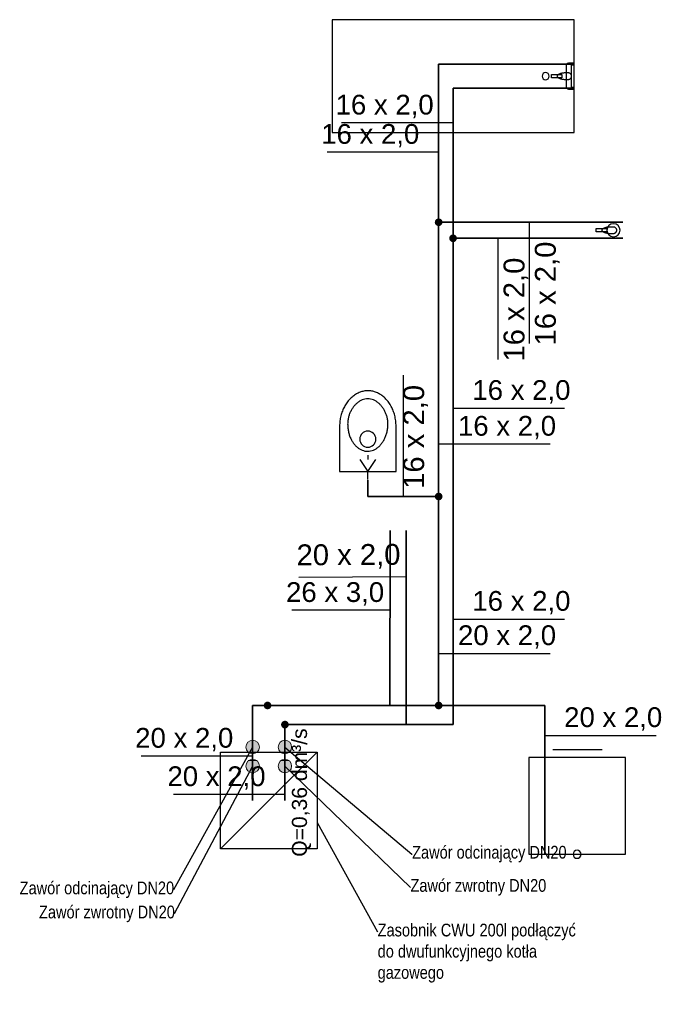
# Model space of a CAD drawing. Extents: x -69357 to 44456, y -75057 to 4617.
# Tile 6 of 23: x -62484 to -62089, y -74868 to -74258. Entities that reach past the tile are written whole.
import ezdxf
from ezdxf import colors
from ezdxf.entities.mleader import LeaderData, LeaderLine
from ezdxf.lldxf.tags import DXFTag
from ezdxf.math import Vec2, Vec3

# ---------------------------------------------------------------- set-up
doc = ezdxf.new("R2010")
doc.units = 0
for name, color, linetype, lineweight in [('IS_Ciepła_woda', 1, 'DASHDOT', 35), ('IS_opisy', 7, 'Continuous', 15), ('IS_Zimna_woda', 5, 'SOLID', 35), ('zawory odcinające', 250, 'Continuous', 20)]:
    doc.layers.add(name, color=color, linetype=linetype, lineweight=lineweight)
for name, color, linetype in [('IS_Inne_Urzadzenia_kanalizacja', 18, 'SOLID'), ('IS_Inne_Urzadzenia_Wodociag', 18, 'SOLID'), ('IS_Odbiorniki', 18, 'SOLID'), ('IS_Opisy_działek_Wodociag', 18, 'SOLID'), ('IS_Text_Odbiornikow_Wodociag', 7, 'Continuous')]:
    doc.layers.add(name, color=color, linetype=linetype)
doc.styles.add('Opisowy', font='arial.ttf')
doc.styles.get("Standard").update_dxf_attribs({"font": 'arial.ttf'})
tags = doc.linetypes.add('DASHDOT', pattern=[20, 10, -5, 0, -5]).pattern_tags.tags
tags[10:11] = [DXFTag(74, 4), DXFTag(75, 0), DXFTag(340, '0'), DXFTag(46, 0.0), DXFTag(50, 0.0), DXFTag(44, 0.0), DXFTag(45, 0.0)]
tags[8:9] = [DXFTag(74, 4), DXFTag(75, 0), DXFTag(340, '0'), DXFTag(46, 0.0), DXFTag(50, 0.0), DXFTag(44, 0.0), DXFTag(45, 0.0)]
tags[6:7] = [DXFTag(74, 4), DXFTag(75, 0), DXFTag(340, '0'), DXFTag(46, 0.0), DXFTag(50, 0.0), DXFTag(44, 0.0), DXFTag(45, 0.0)]
tags[4:5] = [DXFTag(74, 4), DXFTag(75, 0), DXFTag(340, '0'), DXFTag(46, 0.0), DXFTag(50, 0.0), DXFTag(44, 0.0), DXFTag(45, 0.0)]
tags = doc.linetypes.add('SOLID', pattern=[10, 10, 0]).pattern_tags.tags
tags[6:7] = [DXFTag(74, 4), DXFTag(75, 0), DXFTag(340, '0'), DXFTag(46, 0.0), DXFTag(50, 0.0), DXFTag(44, 0.0), DXFTag(45, 0.0)]
tags[4:5] = [DXFTag(74, 4), DXFTag(75, 0), DXFTag(340, '0'), DXFTag(46, 0.0), DXFTag(50, 0.0), DXFTag(44, 0.0), DXFTag(45, 0.0)]

# ---------------------------------------------------------------- blocks, each defined once
blk = doc.blocks.new('_None')

msp = doc.modelspace()

# ---------------------------------------------------------------- hatches: boundary and pattern name
at = {"layer": 'IS_Opisy_działek_Wodociag'}
h = msp.add_hatch(color=5, dxfattribs=at)
edge = h.paths.add_edge_path()
edge.add_arc((-62224.16, -74383.4), 2.4, 90, 450, ccw=False)
h = msp.add_hatch(color=1, dxfattribs=at)
edge = h.paths.add_edge_path()
edge.add_arc((-62215.24, -74393.34), 2.4, 90, 450, ccw=False)
h = msp.add_hatch(color=5, dxfattribs=at)
edge = h.paths.add_edge_path()
edge.add_arc((-62224.16, -74553.37), 2.4, 90, 450, ccw=False)
h = msp.add_hatch(color=5, dxfattribs=at)
edge = h.paths.add_edge_path()
edge.add_arc((-62224.16, -74682.88), 2.4, 90, 450, ccw=False)
h = msp.add_hatch(color=1, dxfattribs=at)
edge = h.paths.add_edge_path()
edge.add_arc((-62319.5, -74694.72), 2.4, 90, 450, ccw=False)
at = {"layer": 'IS_Text_Odbiornikow_Wodociag'}
h = msp.add_hatch(color=5, dxfattribs=at)
edge = h.paths.add_edge_path()
edge.add_arc((-62330.26, -74682.88), 2.4, 90, 450, ccw=False)
at = {"layer": 'zawory odcinające'}
h = msp.add_hatch(color=256, dxfattribs=at)
h.dxf.hatch_style = 1
h.paths.add_polyline_path([(-62343.68, -74708.65, 0.414214), (-62339.5, -74712.83, 0.414214), (-62335.32, -74708.65)])
h.paths.add_polyline_path([(-62343.68, -74708.65), (-62335.32, -74708.65, 0.414214), (-62339.5, -74704.47, 0.414214)])
h = msp.add_hatch(color=256, dxfattribs=at)
h.dxf.hatch_style = 1
h.paths.add_polyline_path([(-62323.68, -74708.65, 0.414214), (-62319.5, -74712.83, 0.414214), (-62315.32, -74708.65)])
h.paths.add_polyline_path([(-62323.68, -74708.65), (-62315.32, -74708.65, 0.414214), (-62319.5, -74704.47, 0.414214)])
h = msp.add_hatch(color=256, dxfattribs=at)
h.dxf.hatch_style = 1
h.paths.add_polyline_path([(-62343.68, -74720.44, 0.414214), (-62339.5, -74724.62, 0.414214), (-62335.32, -74720.44)])
h.paths.add_polyline_path([(-62343.68, -74720.44), (-62335.32, -74720.44, 0.414214), (-62339.5, -74716.26, 0.414214)])
h = msp.add_hatch(color=256, dxfattribs=at)
h.dxf.hatch_style = 1
h.paths.add_polyline_path([(-62323.68, -74720.44, 0.414214), (-62319.5, -74724.62, 0.414214), (-62315.32, -74720.44)])
h.paths.add_polyline_path([(-62323.68, -74720.44), (-62315.32, -74720.44, 0.414214), (-62319.5, -74716.26, 0.414214)])

# ---------------------------------------------------------------- linework, layer by layer
at = {"layer": 'IS_Ciepła_woda'}
for p, q in [((-62215.24, -74393.34), (-62215.24, -74300.38)), ((-62215.24, -74300.38), (-62140.18, -74300.38)), ((-62215.24, -74393.34), (-62110.03, -74393.34)), ((-62215.24, -74393.34), (-62215.24, -74694.72)), ((-62244.22, -74574.49), (-62244.22, -74694.72)), ((-62215.24, -74694.72), (-62319.5, -74694.72)), ((-62319.5, -74694.72), (-62319.5, -74741.76))]:
    msp.add_line(p, q, dxfattribs=at)
at = {"layer": 'IS_Inne_Urzadzenia_kanalizacja', "extrusion": (0, 0, -1)}
msp.add_ellipse((-62138.32, -74775.1), major_axis=(-2.5, 0), ratio=1, dxfattribs=at)
at = {"layer": 'IS_Inne_Urzadzenia_Wodociag'}
for p, q in [((-62359.5, -74771.76), (-62359.5, -74711.76)), ((-62359.5, -74711.76), (-62299.5, -74711.76)), ((-62359.5, -74771.76), (-62299.5, -74711.76)), ((-62299.5, -74711.76), (-62299.5, -74771.76)), ((-62299.5, -74771.76), (-62359.5, -74771.76)), ((-62359.5, -74771.76), (-62359.5, -74771.76))]:
    msp.add_line(p, q, dxfattribs=at)
at = {"layer": 'IS_Odbiorniki'}
for p, q in [((-62140.18, -74257.88), (-62290.18, -74257.88)), ((-62290.18, -74257.88), (-62290.18, -74327.88)), ((-62140.18, -74327.88), (-62140.18, -74257.88)), ((-62140.18, -74257.88), (-62140.18, -74257.88)), ((-62140.18, -74284.88), (-62141.68, -74284.88)), ((-62141.68, -74284.88), (-62141.68, -74285.88)), ((-62141.68, -74285.88), (-62140.18, -74285.88)), ((-62141.68, -74285.88), (-62141.68, -74285.88)), ((-62140.18, -74285.88), (-62140.18, -74284.88)), ((-62154.18, -74293.88), (-62154.18, -74291.88)), ((-62154.18, -74291.88), (-62147.68, -74291.88)), ((-62147.68, -74293.88), (-62154.18, -74293.88)), ((-62154.18, -74293.88), (-62154.18, -74293.88)), ((-62147.68, -74291.88), (-62147.68, -74293.88)), ((-62140.18, -74299.88), (-62141.68, -74299.88)), ((-62141.68, -74299.88), (-62141.68, -74300.88)), ((-62141.68, -74300.88), (-62140.18, -74300.88)), ((-62141.68, -74300.88), (-62141.68, -74300.88)), ((-62140.18, -74300.88), (-62140.18, -74299.88)), ((-62290.18, -74327.88), (-62140.18, -74327.88)), ((-62126.55, -74389.34), (-62126.55, -74387.35)), ((-62126.55, -74387.35), (-62119.84, -74387.35)), ((-62119.84, -74387.35), (-62119.84, -74389.34)), ((-62119.84, -74389.34), (-62126.55, -74389.34)), ((-62126.55, -74389.34), (-62126.55, -74389.34)), ((-62268.09, -74527.85), (-62268.09, -74530.35)), ((-62273.09, -74530.35), (-62268.09, -74537.85)), ((-62268.09, -74537.85), (-62263.09, -74530.35)), ((-62268.09, -74542.85), (-62268.09, -74537.85)), ((-62153.32, -74710.1), (-62122.82, -74710.1)), ((-62108.32, -74715.1), (-62168.32, -74715.1)), ((-62168.32, -74715.1), (-62168.32, -74775.1)), ((-62108.32, -74775.1), (-62108.32, -74715.1)), ((-62168.32, -74775.1), (-62108.32, -74775.1)), ((-62168.32, -74775.1), (-62168.32, -74775.1))]:
    msp.add_line(p, q, dxfattribs=at)
at = {"layer": 'IS_Odbiorniki', "extrusion": (0, 0, -1)}
for centre, major_axis in [((-62157.83, -74292.88), (-2.2, 0)), ((-62115.71, -74388.37), (-4.08, 0)), ((-62268.09, -74517.85), (-5.01, 0))]:
    msp.add_ellipse(centre, major_axis=major_axis, ratio=1, dxfattribs=at)
at = {"layer": 'IS_Odbiorniki'}
for points, knots in [([(-62145.68, -74290.88), (-62145.91, -74290.88), (-62146.36, -74290.9), (-62147.03, -74290.96), (-62147.67, -74291.07), (-62148.28, -74291.22), (-62148.84, -74291.39), (-62149.35, -74291.6), (-62149.8, -74291.82), (-62150.16, -74292.06), (-62150.45, -74292.32), (-62150.63, -74292.59), (-62150.68, -74292.79), (-62150.68, -74292.88)], [0, 0, 0, 0, 0.680365, 1.352598, 2.007974, 2.637404, 3.231713, 3.781963, 4.279934, 4.718988, 5.095816, 5.41425, 5.692788, 5.692788, 5.692788, 5.692788]), ([(-62143.68, -74290.88), (-62143.73, -74290.88), (-62143.82, -74290.88), (-62143.96, -74290.88), (-62144.1, -74290.88), (-62144.25, -74290.88), (-62144.41, -74290.88), (-62144.59, -74290.88), (-62144.77, -74290.88), (-62144.97, -74290.88), (-62145.19, -74290.88), (-62145.43, -74290.88), (-62145.6, -74290.88), (-62145.68, -74290.88)], [0, 0, 0, 0, 0.136739, 0.275733, 0.419234, 0.569497, 0.728775, 0.899324, 1.083396, 1.283246, 1.501127, 1.739294, 2, 2, 2, 2]), ([(-62143.18, -74284.88), (-62143.31, -74284.88), (-62143.55, -74284.89), (-62143.89, -74284.92), (-62144.19, -74284.99), (-62144.44, -74285.09), (-62144.66, -74285.23), (-62144.83, -74285.4), (-62144.97, -74285.62), (-62145.07, -74285.87), (-62145.14, -74286.17), (-62145.18, -74286.51), (-62145.18, -74286.75), (-62145.18, -74286.88)], [0, 0, 0, 0, 0.384885, 0.724568, 1.024891, 1.293879, 1.542296, 1.783488, 2.031905, 2.300893, 2.601217, 2.940899, 3.325784, 3.325784, 3.325784, 3.325784]), ([(-62145.18, -74286.88), (-62145.18, -74287.18), (-62145.18, -74287.81), (-62145.18, -74288.81), (-62145.18, -74289.9), (-62145.18, -74291.07), (-62145.18, -74292.27), (-62145.18, -74293.49), (-62145.18, -74294.69), (-62145.18, -74295.85), (-62145.18, -74296.95), (-62145.18, -74297.95), (-62145.18, -74298.58), (-62145.18, -74298.88)], [0, 0, 0, 0, 0.888054, 1.897821, 3.002254, 4.174305, 5.386927, 6.613073, 7.825695, 8.997746, 10.102179, 11.111946, 12, 12, 12, 12]), ([(-62141.68, -74292.88), (-62141.68, -74292.79), (-62141.7, -74292.6), (-62141.77, -74292.34), (-62141.88, -74292.08), (-62142.03, -74291.83), (-62142.2, -74291.61), (-62142.41, -74291.4), (-62142.63, -74291.22), (-62142.88, -74291.08), (-62143.14, -74290.97), (-62143.41, -74290.9), (-62143.59, -74290.88), (-62143.68, -74290.88)], [0, 0, 0, 0, 0.273037, 0.549292, 0.830058, 1.115075, 1.403036, 1.692041, 1.980001, 2.265018, 2.545785, 2.82204, 3.095076, 3.095076, 3.095076, 3.095076]), ([(-62141.68, -74284.88), (-62141.69, -74284.88), (-62141.7, -74284.88), (-62141.74, -74284.88), (-62141.8, -74284.88), (-62141.89, -74284.88), (-62142, -74284.88), (-62142.14, -74284.88), (-62142.3, -74284.88), (-62142.48, -74284.88), (-62142.69, -74284.88), (-62142.93, -74284.88), (-62143.1, -74284.88), (-62143.18, -74284.88)], [0, 0, 0, 0, 0.012397, 0.049587, 0.11157, 0.198347, 0.309917, 0.446281, 0.607438, 0.793388, 1.004132, 1.239669, 1.5, 1.5, 1.5, 1.5]), ([(-62141.68, -74300.88), (-62141.68, -74300.52), (-62141.68, -74299.72), (-62141.68, -74298.43), (-62141.68, -74296.97), (-62141.68, -74295.38), (-62141.68, -74293.72), (-62141.68, -74292.04), (-62141.68, -74290.38), (-62141.68, -74288.79), (-62141.68, -74287.33), (-62141.68, -74286.04), (-62141.68, -74285.24), (-62141.68, -74284.88)], [0, 0, 0, 0, 1.082645, 2.38843, 3.867769, 5.471074, 7.14876, 8.85124, 10.528926, 12.132231, 13.61157, 14.917355, 16, 16, 16, 16]), ([(-62150.68, -74292.88), (-62150.68, -74292.97), (-62150.63, -74293.17), (-62150.45, -74293.44), (-62150.16, -74293.7), (-62149.8, -74293.94), (-62149.35, -74294.16), (-62148.84, -74294.37), (-62148.28, -74294.54), (-62147.67, -74294.68), (-62147.03, -74294.79), (-62146.36, -74294.86), (-62145.91, -74294.88), (-62145.68, -74294.88)], [0, 0, 0, 0, 0.278538, 0.596972, 0.9738, 1.412854, 1.910826, 2.461075, 3.055384, 3.684814, 4.34019, 5.012423, 5.692788, 5.692788, 5.692788, 5.692788]), ([(-62145.68, -74294.88), (-62145.63, -74294.88), (-62145.53, -74294.88), (-62145.36, -74294.88), (-62145.18, -74294.88), (-62144.98, -74294.88), (-62144.78, -74294.88), (-62144.58, -74294.88), (-62144.38, -74294.88), (-62144.19, -74294.88), (-62144, -74294.88), (-62143.84, -74294.88), (-62143.73, -74294.88), (-62143.68, -74294.88)], [0, 0, 0, 0, 0.148009, 0.316304, 0.500376, 0.695718, 0.897821, 1.102179, 1.304282, 1.499624, 1.683696, 1.851991, 2, 2, 2, 2]), ([(-62143.68, -74294.88), (-62143.59, -74294.88), (-62143.41, -74294.86), (-62143.14, -74294.79), (-62142.88, -74294.68), (-62142.63, -74294.53), (-62142.41, -74294.36), (-62142.2, -74294.15), (-62142.03, -74293.93), (-62141.88, -74293.68), (-62141.77, -74293.42), (-62141.7, -74293.15), (-62141.68, -74292.97), (-62141.68, -74292.88)], [0, 0, 0, 0, 0.273037, 0.549292, 0.830058, 1.115075, 1.403036, 1.692041, 1.980001, 2.265018, 2.545785, 2.82204, 3.095076, 3.095076, 3.095076, 3.095076]), ([(-62145.18, -74298.88), (-62145.18, -74298.97), (-62145.17, -74299.15), (-62145.13, -74299.42), (-62145.07, -74299.68), (-62144.97, -74299.92), (-62144.83, -74300.15), (-62144.66, -74300.36), (-62144.45, -74300.54), (-62144.19, -74300.69), (-62143.9, -74300.8), (-62143.55, -74300.87), (-62143.31, -74300.88), (-62143.18, -74300.88)], [0, 0, 0, 0, 0.272276, 0.542692, 0.810227, 1.07504, 1.338798, 1.604973, 1.87895, 2.16785, 2.480019, 2.824368, 3.209791, 3.209791, 3.209791, 3.209791]), ([(-62143.18, -74300.88), (-62143.1, -74300.88), (-62142.93, -74300.88), (-62142.69, -74300.88), (-62142.48, -74300.88), (-62142.3, -74300.88), (-62142.14, -74300.88), (-62142, -74300.88), (-62141.89, -74300.88), (-62141.8, -74300.88), (-62141.74, -74300.88), (-62141.7, -74300.88), (-62141.69, -74300.88), (-62141.68, -74300.88)], [0, 0, 0, 0, 0.260331, 0.495868, 0.706612, 0.892562, 1.053719, 1.190083, 1.301653, 1.38843, 1.450413, 1.487603, 1.5, 1.5, 1.5, 1.5]), ([(-62117.77, -74386.36), (-62118.01, -74386.36), (-62118.47, -74386.37), (-62119.16, -74386.44), (-62119.83, -74386.55), (-62120.46, -74386.69), (-62121.04, -74386.87), (-62121.57, -74387.07), (-62122.02, -74387.29), (-62122.4, -74387.53), (-62122.69, -74387.78), (-62122.89, -74388.05), (-62122.94, -74388.25), (-62122.94, -74388.35)], [0, 0, 0, 0, 0.702582, 1.396527, 2.072634, 2.721358, 3.333079, 3.898418, 4.408712, 4.856877, 5.2392, 5.559355, 5.836677, 5.836677, 5.836677, 5.836677]), ([(-62122.94, -74388.35), (-62122.94, -74388.44), (-62122.89, -74388.64), (-62122.69, -74388.91), (-62122.4, -74389.16), (-62122.02, -74389.4), (-62121.57, -74389.62), (-62121.04, -74389.82), (-62120.46, -74390), (-62119.83, -74390.14), (-62119.16, -74390.25), (-62118.47, -74390.32), (-62118.01, -74390.33), (-62117.77, -74390.33)], [0, 0, 0, 0, 0.277322, 0.597477, 0.9798, 1.427965, 1.938259, 2.503598, 3.115319, 3.764043, 4.44015, 5.134095, 5.836677, 5.836677, 5.836677, 5.836677]), ([(-62115.71, -74386.36), (-62115.76, -74386.36), (-62115.85, -74386.36), (-62115.99, -74386.36), (-62116.14, -74386.36), (-62116.3, -74386.36), (-62116.47, -74386.36), (-62116.64, -74386.36), (-62116.83, -74386.36), (-62117.04, -74386.36), (-62117.27, -74386.36), (-62117.51, -74386.36), (-62117.68, -74386.36), (-62117.77, -74386.36)], [0, 0, 0, 0, 0.141211, 0.28475, 0.432944, 0.58812, 0.752608, 0.928734, 1.118825, 1.325211, 1.550217, 1.796173, 2.065404, 2.065404, 2.065404, 2.065404]), ([(-62113.64, -74388.35), (-62113.64, -74388.25), (-62113.66, -74388.07), (-62113.73, -74387.81), (-62113.85, -74387.55), (-62114, -74387.3), (-62114.18, -74387.08), (-62114.39, -74386.88), (-62114.63, -74386.7), (-62114.88, -74386.55), (-62115.15, -74386.44), (-62115.43, -74386.37), (-62115.61, -74386.36), (-62115.71, -74386.36)], [0, 0, 0, 0, 0.271425, 0.546649, 0.827367, 1.113556, 1.404027, 1.696914, 1.990094, 2.281571, 2.569879, 2.854507, 3.136391, 3.136391, 3.136391, 3.136391]), ([(-62115.71, -74390.33), (-62115.61, -74390.33), (-62115.43, -74390.32), (-62115.15, -74390.25), (-62114.88, -74390.14), (-62114.63, -74389.99), (-62114.39, -74389.81), (-62114.18, -74389.61), (-62114, -74389.39), (-62113.85, -74389.14), (-62113.73, -74388.89), (-62113.66, -74388.62), (-62113.64, -74388.44), (-62113.64, -74388.35)], [0, 0, 0, 0, 0.281885, 0.566513, 0.85482, 1.146298, 1.439477, 1.732365, 2.022836, 2.309024, 2.589742, 2.864967, 3.136391, 3.136391, 3.136391, 3.136391]), ([(-62117.77, -74390.33), (-62117.73, -74390.33), (-62117.63, -74390.33), (-62117.49, -74390.33), (-62117.34, -74390.33), (-62117.18, -74390.33), (-62117.02, -74390.33), (-62116.84, -74390.33), (-62116.65, -74390.33), (-62116.44, -74390.33), (-62116.22, -74390.33), (-62115.97, -74390.33), (-62115.8, -74390.33), (-62115.71, -74390.33)], [0, 0, 0, 0, 0.141211, 0.28475, 0.432944, 0.58812, 0.752608, 0.928734, 1.118825, 1.325211, 1.550217, 1.796173, 2.065404, 2.065404, 2.065404, 2.065404]), ([(-62268.09, -74487.85), (-62268.91, -74487.85), (-62270.55, -74488.01), (-62272.95, -74488.69), (-62275.24, -74489.79), (-62277.39, -74491.28), (-62279.37, -74493.11), (-62281.14, -74495.27), (-62282.68, -74497.72), (-62283.93, -74500.44), (-62284.87, -74503.39), (-62285.46, -74506.56), (-62285.59, -74508.74), (-62285.59, -74509.85)], [0, 0, 0, 0, 2.447033, 4.91566, 7.439138, 10.03873, 12.726732, 15.509667, 18.391215, 21.374736, 24.4654, 27.671942, 31.008057, 31.008057, 31.008057, 31.008057]), ([(-62250.59, -74509.85), (-62250.59, -74508.7), (-62250.72, -74506.46), (-62251.31, -74503.22), (-62252.25, -74500.23), (-62253.5, -74497.5), (-62255.04, -74495.06), (-62256.81, -74492.94), (-62258.79, -74491.15), (-62260.95, -74489.71), (-62263.24, -74488.65), (-62265.64, -74488), (-62267.28, -74487.85), (-62268.09, -74487.85)], [0, 0, 0, 0, 3.448607, 6.723853, 9.846743, 12.834356, 15.70064, 18.457582, 21.116743, 23.691147, 26.19745, 28.658257, 31.104254, 31.104254, 31.104254, 31.104254]), ([(-62268.09, -74492.85), (-62268.68, -74492.85), (-62269.87, -74492.98), (-62271.59, -74493.51), (-62273.23, -74494.35), (-62274.76, -74495.47), (-62276.17, -74496.83), (-62277.43, -74498.4), (-62278.52, -74500.15), (-62279.41, -74502.05), (-62280.07, -74504.07), (-62280.49, -74506.19), (-62280.59, -74507.63), (-62280.59, -74508.35)], [0, 0, 0, 0, 1.765469, 3.549847, 5.38091, 7.271903, 9.22522, 11.236067, 13.295584, 15.393445, 17.520097, 19.668832, 21.837822, 21.837822, 21.837822, 21.837822]), ([(-62255.59, -74508.35), (-62255.59, -74507.63), (-62255.69, -74506.19), (-62256.11, -74504.07), (-62256.78, -74502.05), (-62257.67, -74500.15), (-62258.75, -74498.4), (-62260.01, -74496.83), (-62261.42, -74495.47), (-62262.95, -74494.35), (-62264.59, -74493.51), (-62266.32, -74492.98), (-62267.5, -74492.85), (-62268.09, -74492.85)], [0, 0, 0, 0, 2.16899, 4.317725, 6.444376, 8.542237, 10.601755, 12.612602, 14.565919, 16.456912, 18.287975, 20.072352, 21.837822, 21.837822, 21.837822, 21.837822]), ([(-62285.59, -74509.85), (-62285.59, -74509.86), (-62285.59, -74509.91), (-62285.59, -74510.1), (-62285.59, -74510.55), (-62285.59, -74511.37), (-62285.59, -74512.69), (-62285.59, -74514.65), (-62285.59, -74517.36), (-62285.59, -74520.96), (-62285.59, -74525.57), (-62285.59, -74531.31), (-62285.59, -74535.53), (-62285.59, -74537.85)], [0, 0, 0, 0, 0.021037, 0.168295, 0.567994, 1.346356, 2.629602, 4.543952, 7.215627, 10.770849, 15.335838, 21.036814, 28, 28, 28, 28]), ([(-62280.59, -74508.35), (-62280.59, -74509.24), (-62280.5, -74510.96), (-62280.09, -74513.45), (-62279.42, -74515.76), (-62278.53, -74517.87), (-62277.45, -74519.75), (-62276.19, -74521.4), (-62274.77, -74522.79), (-62273.23, -74523.9), (-62271.59, -74524.72), (-62269.86, -74525.23), (-62268.68, -74525.35), (-62268.09, -74525.35)], [0, 0, 0, 0, 2.653831, 5.171757, 7.564384, 9.840362, 12.007145, 14.072009, 16.043366, 17.932381, 19.754842, 21.533085, 23.297545, 23.297545, 23.297545, 23.297545]), ([(-62268.09, -74525.35), (-62267.5, -74525.35), (-62266.32, -74525.23), (-62264.59, -74524.68), (-62262.95, -74523.82), (-62261.41, -74522.66), (-62260, -74521.23), (-62258.74, -74519.55), (-62257.65, -74517.65), (-62256.77, -74515.55), (-62256.1, -74513.28), (-62255.69, -74510.86), (-62255.59, -74509.2), (-62255.59, -74508.35)], [0, 0, 0, 0, 1.765585, 3.552282, 5.393148, 7.308851, 9.310391, 11.402137, 13.584538, 15.856368, 18.216537, 20.665584, 23.206893, 23.206893, 23.206893, 23.206893]), ([(-62250.59, -74537.85), (-62250.59, -74535.6), (-62250.59, -74531.58), (-62250.59, -74526.18), (-62250.59, -74521.99), (-62250.59, -74518.83), (-62250.59, -74516.51), (-62250.59, -74514.83), (-62250.59, -74513.62), (-62250.59, -74512.69), (-62250.59, -74511.85), (-62250.59, -74510.92), (-62250.59, -74510.24), (-62250.59, -74509.85)], [0, 0, 0, 0, 6.737791, 12.075883, 16.201352, 19.301277, 21.562735, 23.172802, 24.318557, 25.187077, 25.96544, 26.840721, 28, 28, 28, 28]), ([(-62285.59, -74537.85), (-62284.17, -74537.85), (-62281.53, -74537.85), (-62277.84, -74537.85), (-62274.64, -74537.85), (-62271.8, -74537.85), (-62269.18, -74537.85), (-62266.64, -74537.85), (-62264.04, -74537.85), (-62261.25, -74537.85), (-62258.13, -74537.85), (-62254.54, -74537.85), (-62251.98, -74537.85), (-62250.59, -74537.85)], [0, 0, 0, 0, 4.274981, 7.918858, 11.069121, 13.863261, 16.438768, 18.933133, 21.483847, 24.2284, 27.304282, 30.848986, 35, 35, 35, 35])]:
    msp.add_open_spline(points, degree=3, knots=knots, dxfattribs=at)
at = {"layer": 'IS_Opisy_działek_Wodociag'}
for p, q in [((-62215.24, -74321.8), (-62284.39, -74321.8)), ((-62224.16, -74339.96), (-62293.31, -74339.96)), ((-62168.08, -74383.4), (-62168.08, -74458.55)), ((-62187.48, -74393.34), (-62187.48, -74468.49)), ((-62246.13, -74478.22), (-62246.13, -74553.37)), ((-62215.24, -74498.66), (-62146.09, -74498.66)), ((-62224.16, -74520.83), (-62155.01, -74520.83)), ((-62244.22, -74603.13), (-62310.93, -74603.53)), ((-62254.28, -74623.88), (-62315.11, -74623.88)), ((-62215.24, -74629.33), (-62146.09, -74629.33)), ((-62224.16, -74650.6), (-62155.01, -74650.6)), ((-62158.32, -74701.4), (-62089.17, -74701.4)), ((-62339.5, -74714.2), (-62408.65, -74714.2)), ((-62319.5, -74738), (-62388.65, -74738))]:
    msp.add_line(p, q, dxfattribs=at)
at = {"layer": 'IS_Zimna_woda'}
for p, q in [((-62224.16, -74383.4), (-62224.16, -74285.38)), ((-62224.16, -74285.38), (-62140.18, -74285.38)), ((-62224.16, -74383.4), (-62110.03, -74383.4)), ((-62224.16, -74553.37), (-62224.16, -74383.4)), ((-62268.09, -74553.37), (-62268.09, -74543.35)), ((-62224.16, -74553.37), (-62268.09, -74553.37)), ((-62224.16, -74682.88), (-62224.16, -74553.37)), ((-62254.35, -74682.88), (-62254.22, -74574.49)), ((-62330.26, -74682.88), (-62339.5, -74682.88)), ((-62339.5, -74682.88), (-62339.5, -74741.76)), ((-62224.16, -74682.88), (-62330.26, -74682.88)), ((-62224.16, -74682.88), (-62158.32, -74682.88)), ((-62158.32, -74682.88), (-62158.32, -74775.1))]:
    msp.add_line(p, q, dxfattribs=at)
at = {"layer": 'zawory odcinające'}
for p, q in [((-62339.5, -74708.65), (-62339.5, -74716.94)), ((-62319.5, -74708.65), (-62319.5, -74716.94)), ((-62336.78, -74716.94), (-62342.23, -74716.94)), ((-62316.78, -74716.94), (-62322.23, -74716.94))]:
    msp.add_line(p, q, dxfattribs=at)
for centre in [(-62339.5, -74708.65), (-62319.5, -74708.65), (-62339.5, -74720.44), (-62319.5, -74720.44)]:
    msp.add_circle(centre, 4.18, dxfattribs=at)

# ---------------------------------------------------------------- texts
at = {"layer": 'IS_Opisy_działek_Wodociag', "char_height": 12.24}
for s, insert, attachment_point in [('\\fArial|b0|i0;16 x 2,0', (-62227.24, -74318.92), 9), ('\\fArial|b0|i0;16 x 2,0', (-62236.16, -74337.08), 9), ('\\fArial|b0|i0;16 x 2,0', (-62203.24, -74495.78), 7), ('\\fArial|b0|i0;16 x 2,0', (-62212.16, -74517.95), 7), ('\\fArial|b0|i0;26 x 3,0', (-62257.96, -74621), 9), ('16 x 2,0', (-62203.24, -74626.45), 7), ('\\fArial|b0|i0;20 x 2,0', (-62212.16, -74647.72), 7), ('\\fArial|b0|i0;20 x 2,0', (-62146.32, -74698.52), 7), ('\\fArial|b0|i0;20 x 2,0', (-62351.5, -74711.32), 9), ('\\fArial|b0|i0;20 x 2,0', (-62331.5, -74735.12), 9)]:
    msp.add_mtext(s, dxfattribs=dict(at, insert=insert, attachment_point=attachment_point))
at = {"layer": 'IS_Opisy_działek_Wodociag', "char_height": 12.96}
for s, insert, attachment_point, rotation in [('\\fArial|b0|i0;16 x 2,0', (-62164.48, -74395.4), 3, 90), ('\\fArial|b0|i0;16 x 2,0', (-62183.88, -74405.34), 3, 90), ('\\fArial|b0|i0;16 x 2,0', (-62246.13, -74484.23), 3, 90), ('\\fArial|b0|i0;20 x 2,0', (-62247.81, -74598.11), 9, 0.3)]:
    msp.add_mtext(s, dxfattribs=dict(at, insert=insert, attachment_point=attachment_point, rotation=rotation))
at = {"layer": 'IS_Text_Odbiornikow_Wodociag', "linetype": 'SOLID', "insert": (-62315.17, -74776.65), "char_height": 9.36, "attachment_point": 1, "rotation": 90}
msp.add_mtext('\\fArial|b0|i0;Q=0,36 dm³/s', dxfattribs=at)

# ---------------------------------------------------------------- leaders
at = {"layer": 'IS_opisy', "lineweight": 25}
ml = msp.add_multileader_mtext('Standard', dxfattribs=at)
ml.set_content('{\\fArial Narrow|b0|i0|c238|p34;Zawór odcinający DN20}', color=256, style='Opisowy')
ml.set_leader_properties()
ml.set_arrow_properties(name='NONE')
ml.build(insert=Vec2(0, 0))
ml.multileader.update_dxf_attribs({"dogleg_length": 0.1, "arrow_head_size": 0.615})
ctx = ml.context
ctx.base_point, ctx.char_height, ctx.arrow_head_size, ctx.landing_gap_size, ctx.plane_origin = Vec3(-62484.04, -74797.1), 7.8773, 0.615, 0.0615, Vec3(-62105.18, -74910.62)
notes = []
notes.append((ctx, [(1, (1, 1, 0), (-62388.67, -74797.1), (-1, 0), 0.1, [(0, [(-62339.5, -74708.65)], 0, [])])]))
ctx.mtext.insert, ctx.mtext.width, ctx.mtext.flow_direction = Vec3(-62483.98, -74792), 103.3678, 5
ml = msp.add_multileader_mtext('Standard', dxfattribs=at)
ml.set_content('{\\fArial Narrow|b0|i0|c238|p34;Zawór odcinający DN20}', color=256, style='Opisowy')
ml.set_leader_properties()
ml.set_arrow_properties(name='NONE')
ml.build(insert=Vec2(0, 0))
ml.multileader.update_dxf_attribs({"dogleg_length": 0.1, "arrow_head_size": 0.615})
ctx = ml.context
ctx.base_point, ctx.char_height, ctx.arrow_head_size, ctx.landing_gap_size, ctx.plane_origin = Vec3(-62240.66, -74774.98), 7.8773, 0.615, 0.0615, Vec3(-62085.18, -74910.62)
notes.append((ctx, [(0, (1, 1, 0), (-62240.76, -74774.98), (1, 0), 0.1, [(0, [(-62319.5, -74708.65)], 0, [])])]))
ctx.mtext.insert, ctx.mtext.width, ctx.mtext.flow_direction = Vec3(-62240.6, -74769.88), 103.3678, 5
ml = msp.add_multileader_mtext('Standard', dxfattribs=at)
ml.set_content('{\\fArial Narrow|b0|i0|c238|p34;Zawór zwrotny DN20}', color=256, style='Opisowy')
ml.set_leader_properties()
ml.set_arrow_properties(name='NONE')
ml.build(insert=Vec2(0, 0))
ml.multileader.update_dxf_attribs({"dogleg_length": 0.1, "arrow_head_size": 0.615})
ctx = ml.context
ctx.base_point, ctx.char_height, ctx.arrow_head_size, ctx.landing_gap_size, ctx.plane_origin = Vec3(-62472.05, -74812.03), 7.8773, 0.615, 0.0615, Vec3(-62085.18, -74910.62)
notes.append((ctx, [(1, (1, 1, 0), (-62388.23, -74812.03), (-1, 0), 0.1, [(0, [(-62339.5, -74720.44)], 0, [])])]))
ctx.mtext.insert, ctx.mtext.width, ctx.mtext.flow_direction = Vec3(-62471.98, -74806.93), 103.3678, 5
ml = msp.add_multileader_mtext('Standard', dxfattribs=at)
ml.set_content('{\\fArial Narrow|b0|i0|c238|p34;Zawór zwrotny DN20}', color=256, style='Opisowy')
ml.set_leader_properties()
ml.set_arrow_properties(name='NONE')
ml.build(insert=Vec2(0, 0))
ml.multileader.update_dxf_attribs({"dogleg_length": 0.1, "arrow_head_size": 0.615})
ctx = ml.context
ctx.base_point, ctx.char_height, ctx.arrow_head_size, ctx.landing_gap_size, ctx.plane_origin = Vec3(-62241.69, -74795.56), 7.8773, 0.615, 0.0615, Vec3(-62065.18, -74910.62)
notes.append((ctx, [(0, (1, 1, 0), (-62241.79, -74795.56), (1, 0), 0.1, [(0, [(-62319.5, -74720.44)], 0, [])])]))
ctx.mtext.insert, ctx.mtext.width, ctx.mtext.flow_direction = Vec3(-62241.63, -74790.47), 103.3678, 5
ml = msp.add_multileader_mtext('Standard', dxfattribs=at)
ml.set_content('{\\fArial Narrow|b0|i0|c238|p34;Zasobnik CWU 200l podłączyć do dwufunkcyjnego kotła gazowego}', color=256, style='Opisowy')
ml.set_leader_properties()
ml.set_arrow_properties(name='NONE')
ml.build(insert=Vec2(0, 0))
ml.multileader.update_dxf_attribs({"dogleg_length": 0.1, "arrow_head_size": 0.615})
ctx = ml.context
ctx.base_point, ctx.char_height, ctx.arrow_head_size, ctx.landing_gap_size, ctx.plane_origin = Vec3(-62262.04, -74823.21), 7.8773, 0.615, 0.0615, Vec3(-62065.18, -74846.71)
notes.append((ctx, [(0, (1, 1, 0), (-62262.14, -74823.21), (1, 0), 0.1, [(0, [(-62299.5, -74755.46)], 0, [])])]))
ctx.mtext.insert, ctx.mtext.width, ctx.mtext.flow_direction = Vec3(-62261.98, -74818.11), 124.1159, 5
for ctx, leaders in notes:
    for number, flags, end, landing, length, lines in leaders:
        leader = LeaderData()
        leader.index, (leader.has_last_leader_line, leader.has_dogleg_vector, leader.attachment_direction) = number, flags
        leader.last_leader_point, leader.dogleg_vector, leader.dogleg_length = Vec3(end), Vec3(landing), length
        for number, points, colour, breaks in lines:
            line = LeaderLine()
            line.index, line.vertices, line.color, line.breaks = number, Vec3.list(points), colors.encode_raw_color(colour), breaks
            leader.lines.append(line)
        ctx.leaders.append(leader)

doc.saveas('drawing.dxf')
